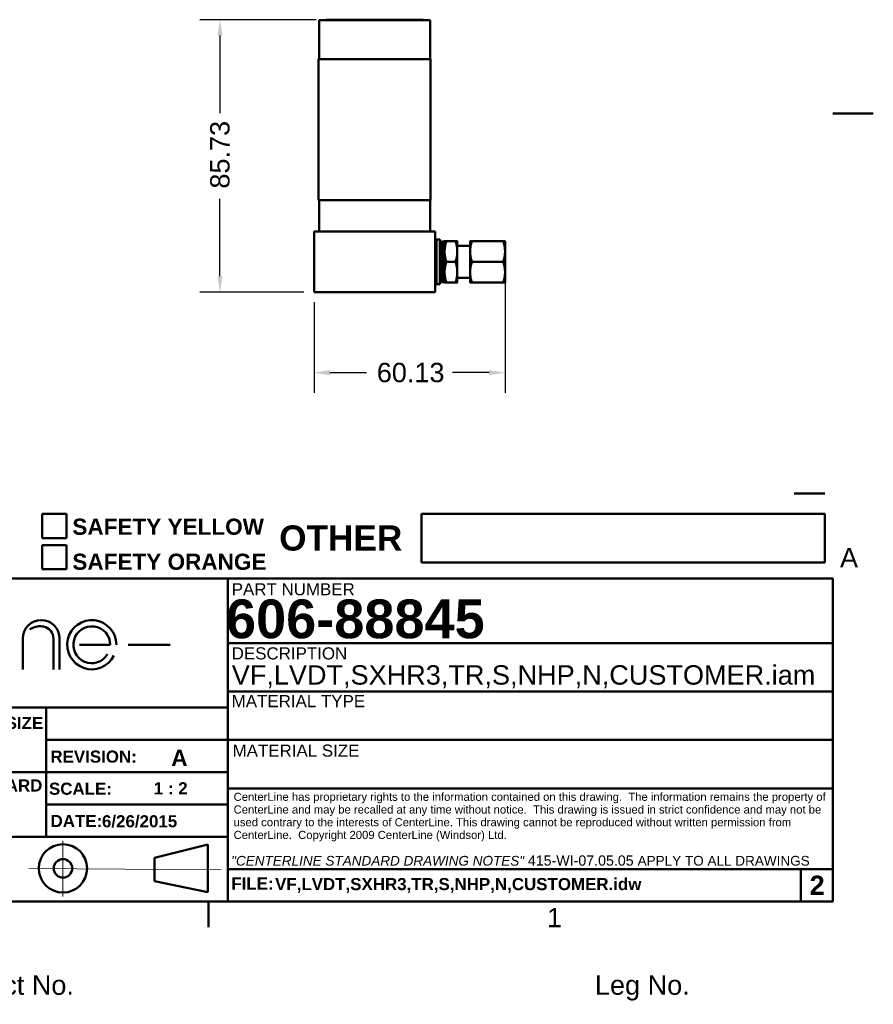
# Model space of a CAD drawing. Header units: millimetres. Extents: x 7 to 857, y -1 to 540.
# Tile 4 of 5: x 588 to 857, y -1 to 309. Entities that reach past the tile are written whole.
import ezdxf
from ezdxf.enums import TextEntityAlignment as Align

# ---------------------------------------------------------------- set-up
doc = ezdxf.new("R2010")
doc.units = ezdxf.units.MM
doc.header["$LTSCALE"] = 2
doc.layers.get('0').update_dxf_attribs({"lineweight": 25})
for name, color, linetype, lineweight in [('Border_0', 7, 'Continuous', 50), ('Border_2', 7, 'Continuous', 50), ('Dimensions(CL)', 7, 'Continuous', 25), ('Sketch Geometry(CL)', 7, 'Continuous', 50), ('Symbols(CL)', 7, 'Continuous', 25), ('Visible Edges(CL)', 7, 'Continuous', 50)]:
    doc.layers.add(name, color=color, linetype=linetype, lineweight=lineweight)
doc.styles.add('ALIGNED-CL', font='arial.ttf')
doc.styles.add('Copy of DEFAULT-CL', font='arial.ttf')
doc.styles.add('DEFAULT-ANSI', font='arial.ttf')
doc.styles.add('Text Style30', font='arialbd.ttf')
doc.styles.add('Text Style31', font='arialbd.ttf')
doc.styles.add('Text Style32', font='arialbd.ttf')
doc.styles.add('Text Style50', font='arialbd.ttf')
doc.styles.add('Text Style56', font='arialbd.ttf')
doc.styles.add('Text Style93', font='arialbd.ttf')
doc.styles.add('Text Style95', font='arialbd.ttf')
doc.dimstyles.new('MM-2PLC-CL', dxfattribs={"dimscale": 2, "dimtxt": 3.048, "dimasz": 2.5, "dimexe": 3.175, "dimexo": 1.5875, "dimgap": 1.6002, "dimtad": 0, "dimtoh": 1, "dimrnd": 1e-08, "dimzin": 0, "dimdsep": 46, "dimtxsty": 'ALIGNED-CL', "dimcen": 0.09, "dimdle": 10, "dimclrd": 7, "dimclre": 7, "dimclrt": 250, "dimadec": 1, "dimazin": 0, "dimtfac": 1, "dimtofl": 0, "dimtmove": 0, "dimatfit": 3, "dimfxl": 0, "dimtolj": 1, "dimtzin": 0, "dimlwd": 25, "dimlwe": 25, "dimarcsym": 0})

# ---------------------------------------------------------------- blocks, each defined once
blk = doc.blocks.new('Borders Default Border')
at = {"layer": 'Border_0'}
blk.add_line((323.85, 15.75), (323.85, 11.68), dxfattribs=at)
at = {"layer": 'Border_0', "flags": 128}
blk.add_lwpolyline([(428.5, 139.7), (422.15, 139.7)], dxfattribs=at)
at = {"layer": 'Border_2', "char_height": 3.05, "attachment_point": 7, "style": 'ALIGNED-CL'}
for s, insert in [('A', (423.26, 68.32)), ('1', (377.13, 11.68))]:
    blk.add_mtext(s, dxfattribs=dict(at, insert=insert))
blk = doc.blocks.new('*D23')
at = {"layer": 'Defpoints', "color": 0, "linetype": 'Continuous'}
for p in [(741.07, 229.52), (680.94, 223.24), (741.07, 197.89)]:
    blk.add_point(p, dxfattribs=at)
at = {"layer": 'Dimensions(CL)', "color": 7, "linetype": 'Continuous', "lineweight": 25}
for p, q in [((741.07, 226.34), (741.07, 191.54)), ((680.94, 220.07), (680.94, 191.54)), ((685.94, 197.89), (697.5, 197.89)), ((736.07, 197.89), (724.51, 197.89))]:
    blk.add_line(p, q, dxfattribs=at)
at = {"layer": 'Dimensions(CL)', "color": 7, "linetype": 'Continuous'}
for points in [[(685.94, 198.72), (685.94, 197.05), (680.94, 197.89)], [(736.07, 198.72), (736.07, 197.05), (741.07, 197.89)]]:
    blk.add_solid(points, dxfattribs=at)
at = {"layer": 'Dimensions(CL)', "color": 250, "linetype": 'Continuous', "lineweight": 25, "insert": (700.7, 197.89), "char_height": 6.096, "attachment_point": 4, "style": 'ALIGNED-CL'}
blk.add_mtext('\\A1;60.13', dxfattribs=at)
blk = doc.blocks.new('*D24')
at = {"layer": 'Defpoints', "color": 0, "linetype": 'Continuous'}
for p in [(684.75, 308.97), (651.34, 223.24), (680.94, 223.24)]:
    blk.add_point(p, dxfattribs=at)
at = {"layer": 'Dimensions(CL)', "color": 7, "linetype": 'Continuous', "lineweight": 25}
for p, q in [((681.58, 308.97), (644.99, 308.97)), ((651.34, 303.97), (651.34, 279.59)), ((651.34, 228.24), (651.34, 252.61)), ((677.77, 223.24), (644.99, 223.24))]:
    blk.add_line(p, q, dxfattribs=at)
at = {"layer": 'Dimensions(CL)', "color": 7, "linetype": 'Continuous'}
for points in [[(650.51, 303.97), (652.17, 303.97), (651.34, 308.97)], [(650.51, 228.24), (652.17, 228.24), (651.34, 223.24)]]:
    blk.add_solid(points, dxfattribs=at)
at = {"layer": 'Dimensions(CL)', "color": 250, "linetype": 'Continuous', "lineweight": 25, "insert": (651.34, 255.81), "char_height": 6.096, "attachment_point": 4, "rotation": 90, "style": 'ALIGNED-CL'}
blk.add_mtext('\\A1;85.73', dxfattribs=at)
blk = doc.blocks.new('Title Blocks CLTB5')
at = {"layer": 'Sketch Geometry(CL)'}
for p, q in [((754.99, 63.55), (758.8, 63.55)), ((754.99, 59.74), (754.99, 63.55)), ((758.8, 63.55), (758.8, 59.74)), ((814.68, 55.93), (814.68, 63.55)), ((814.68, 63.55), (878.18, 63.55)), ((878.18, 63.55), (878.18, 55.93)), ((758.8, 59.74), (754.99, 59.74)), ((754.99, 58.65), (758.8, 58.65)), ((754.99, 54.84), (754.99, 58.65)), ((758.8, 58.65), (758.8, 54.84)), ((878.18, 55.93), (814.68, 55.93)), ((758.8, 54.84), (754.99, 54.84)), ((688.95, 53.39), (784.2, 53.39)), ((784.2, 53.39), (784.2, 33.07)), ((784.2, 53.39), (879.45, 53.39)), ((784.2, 2.59), (784.2, 53.39)), ((784.2, 53.39), (879.45, 53.39)), ((784.2, 48.31), (784.2, 53.39)), ((879.45, 53.39), (879.45, 2.59)), ((784.2, 43.23), (784.2, 48.31)), ((751.93, 43.94), (751.93, 39.1)), ((756.77, 43.94), (756.77, 39.1)), ((757.74, 43.94), (757.74, 39.1)), ((765.22, 42.97), (760.86, 42.97)), ((764.73, 42.97), (765.7, 42.97)), ((768.53, 42.97), (775.14, 42.97)), ((784.2, 38.15), (784.2, 43.23)), ((784.2, 43.23), (879.45, 43.23)), ((784.2, 33.07), (784.2, 38.15)), ((784.2, 35.61), (879.45, 35.61)), ((784.2, 33.07), (688.95, 33.07)), ((755.63, 33.02), (755.63, 12.7)), ((784.2, 17.83), (784.2, 33.07)), ((755.63, 27.99), (784.2, 27.99)), ((784.2, 27.99), (879.45, 27.99)), ((688.95, 22.91), (755.63, 22.91)), ((784.2, 22.91), (755.63, 22.91)), ((879.45, 20.37), (784.2, 20.37)), ((755.63, 17.83), (784.2, 17.83)), ((784.2, 7.67), (784.2, 17.83)), ((688.95, 12.75), (784.2, 12.75)), ((772.65, 9.43), (781.06, 11.55)), ((781.06, 11.55), (781.06, 4.02)), ((772.65, 9.43), (772.65, 5.79)), ((873.1, 7.67), (784.2, 7.67)), ((784.2, 7.67), (879.45, 7.67)), ((784.2, 2.59), (784.2, 7.67)), ((874.37, 7.67), (874.37, 2.59)), ((781.06, 4.02), (772.65, 5.79)), ((657.2, 2.59), (879.45, 2.59))]:
    blk.add_line(p, q, dxfattribs=at)
at = {"layer": 'Sketch Geometry(CL)', "linetype": 'Continuous', "lineweight": 18}
for p, q in [((758.26, 12.1), (758.26, 3.37)), ((752.87, 7.77), (783.17, 7.57))]:
    blk.add_line(p, q, dxfattribs=at)
at = {"layer": 'Sketch Geometry(CL)'}
for radius in [3.8, 1.46]:
    blk.add_circle((758.26, 7.78), radius, dxfattribs=at)
for centre, radius, start, end in [((754.84, 43.94), 2.9, 0, 180), ((762.8, 42.97), 3.87, 0.139, 333.8906), ((752.26, 46.92), 1.72, 297.241, 307.2992), ((754.7, 42.87), 3.01, 79.9532, 117.3654), ((754.84, 43.94), 1.93, 0, 78.8073), ((762.8, 42.97), 2.9, 0, 329.0362)]:
    blk.add_arc(centre, radius, start, end, dxfattribs=at)
at = {"layer": 'Symbols(CL)', "color": 179, "insert": (759.74, 58.77), "char_height": 2.54, "attachment_point": 4, "line_spacing_factor": 1.301315, "style": 'Copy of DEFAULT-CL'}
blk.add_mtext('\\fArial|b1|i0;\\H2.5400;SAFETY YELLOW\\PSAFETY ORANGE', dxfattribs=at)
at = {"layer": 'Symbols(CL)', "color": 179}
for s, insert, char_height, width, attachment_point, style in [('\\fArial|b1|i0;\\H3.9624;OTHER', (801.98, 59.74), 3.9624, 21.4926, 5, 'Copy of DEFAULT-CL'), ('\\fArial|b0|i0;\\H1.9050;PART NUMBER', (784.82, 51.69), 1.905, 32.2291, 4, 'Copy of DEFAULT-CL'), ('\\fArial|b0|i0;\\H1.9050;DESCRIPTION', (784.82, 41.6), 1.905, 30.5124, 4, 'Copy of DEFAULT-CL'), ('\\fArial|b0|i0;\\H1.9050;MATERIAL TYPE', (784.82, 34.1), 1.905, 30.5124, 4, 'Copy of DEFAULT-CL'), ('\\fArial|b1|i0;\\H1.9050;SHEET SIZE', (739.63, 31.62), 1.905, 15.5318, 1, 'DEFAULT-ANSI'), ('\\fArial|b0|i0;\\H1.9050;MATERIAL SIZE', (784.96, 26.3), 1.905, 30.5124, 4, 'Copy of DEFAULT-CL'), ('\\fArial|b1|i0;\\H1.9050;SCALE:', (756.06, 21.27), 1.905, 9.9083, 1, 'DEFAULT-ANSI')]:
    blk.add_mtext(s, dxfattribs=dict(at, insert=insert, char_height=char_height, width=width, attachment_point=attachment_point, style=style))
at = {"layer": 'Symbols(CL)', "color": 179, "char_height": 1.905, "attachment_point": 1, "style": 'DEFAULT-ANSI'}
for s, insert in [('\\fArial|b1|i0;\\H1.9050;REVISION:', (756.28, 26.32)), ('\\fArial|b1|i0;\\H1.9050;STANDARD', (740.09, 21.78)), ('\\fArial|b1|i0;\\H1.9050;DATE:', (756.31, 16.19)), ('\\fArial|b1|i0;\\H1.9050;FILE:', (784.76, 6.35))]:
    blk.add_mtext(s, dxfattribs=dict(at, insert=insert))
at = {"layer": 'Symbols(CL)', "color": 179}
for s, insert, char_height, width, attachment_point, line_spacing_factor, style in [('\\fArial|b0|i0;\\H1.2700;CenterLine has proprietary rights to the information contained on this drawing.  The information remains the property of CenterLine and may be recalled at any time without notice.  This drawing is issued in strict confidence and may not be used contrary to the interests of CenterLine. This drawing cannot be reproduced without written permission from CenterLine.  Copyright 2009 CenterLine (Windsor) Ltd.\\P ', (785.12, 19.68), 1.27, 93.6615, 1, 0.944221, 'DEFAULT-ANSI'), ('{\\f3 of 9 Barcode|b0|i0|c0|p82;\\H1.9987x;\\P\\fArial|b0|i0|c0|p34;\\H0.50033x;Project No. \\H1.99x; }', (749.45, -7.41), 3.05, 80, 5, 0.714187, 'Copy of DEFAULT-CL'), ('{\\f3 of 9 Barcode|b0|i0|c0|p82;\\H1.9987x;\\P\\fArial|b0|i0|c0|p34;\\H0.50033x;Leg No. \\H1.99x; }', (849.45, -7.41), 3.05, 60, 5, 0.714187, 'Copy of DEFAULT-CL')]:
    blk.add_mtext(s, dxfattribs=dict(at, insert=insert, char_height=char_height, width=width, attachment_point=attachment_point, line_spacing_factor=line_spacing_factor, style=style))
at = {"layer": 'Symbols(CL)', "color": 18, "insert": (784.74, 9.82), "char_height": 3.05, "width": 93.7442, "attachment_point": 1, "line_spacing_factor": 0.799373, "style": 'DEFAULT-ANSI'}
blk.add_mtext('{\\fArial|b0|i1|c0|p34;\\H0.49967x;"CENTERLINE STANDARD DRAWING NOTES" \\fArial|b0|i0|c0|p34;\\H1.05x;415-WI-07.05.05 \\H0.95238x;APPLY TO ALL DRAWINGS\\P\\H1.05x; }', dxfattribs=at)
at = {"layer": 'Symbols(CL)', "color": 179}
for tag, p, height, style in [('CATEGORY_001', (873.41, 67.69), 6.1, 'Text Style56'), ('MANAGER_001', (783.92, 43.99), 6.1, 'Text Style56'), ('DESCRIPTION_001', (784.83, 36.7), 3.05, 'DEFAULT-ANSI'), ('STATUS_001', (701.9, 24.64), 3.96, 'Text Style50'), ('SheetSize_001', (745.43, 24.27), 3.96, 'Text Style50'), ('REVISION_NUMBER_001', (775.3, 23.91), 2.54, 'Text Style31'), ('MFG_APPROVED_BY_001', (705.36, 19.28), 1.91, 'Text Style93'), ('Drawing_Scale_001', (772.55, 19.43), 1.91, 'Text Style93'), ('ENG_APPROVED_BY_001', (743.25, 14.21), 3.96, 'Text Style50'), ('AUTHOR_001', (705.36, 14.38), 1.91, 'Text Style93'), ('CREATION_DATE_001', (764.4, 14.24), 1.9, 'Text Style30'), ('CHECKED_BY_001', (660.93, 5.3), 3.2, 'Text Style95'), ('FILENAME_001', (791.65, 4.36), 1.9, 'Text Style30'), ('PTC_WM_ITERATION_001', (875.78, 3.6), 3.05, 'Text Style32')]:
    blk.add_attdef(tag, p, '', height=height, dxfattribs=dict(at, style=style))
at = {"layer": 'Symbols(CL)', "color": 179, "style": 'Text Style32'}
for tag, p in [('MATERIAL', (784.84, 30.45)), ('MaterialSize', (784.84, 22.91))]:
    blk.add_attdef(tag, text='', height=3.05, dxfattribs=at).set_placement(p, align=Align.MIDDLE_LEFT)

msp = doc.modelspace()

# ---------------------------------------------------------------- linework, layer by layer
at = {"layer": 'Visible Edges(CL)'}
for p, q in [((682.529, 308.84), (717.454, 308.84)), ((682.529, 296.584), (682.529, 308.84)), ((684.751, 308.967), (684.624, 308.84)), ((684.751, 308.967), (715.231, 308.967)), ((715.231, 308.967), (715.358, 308.84)), ((717.454, 296.584), (717.454, 308.84)), ((682.402, 296.584), (717.581, 296.584)), ((682.402, 252.134), (682.402, 296.584)), ((717.581, 252.134), (717.581, 296.584)), ((682.402, 252.134), (717.581, 252.134)), ((682.529, 242.292), (682.529, 252.134)), ((717.454, 242.292), (717.454, 252.134)), ((719.041, 242.292), (680.941, 242.292)), ((680.941, 242.292), (680.941, 223.242)), ((719.041, 223.242), (719.041, 242.292)), ((719.041, 237.917), (719.541, 239.767)), ((719.541, 225.767), (719.541, 239.767)), ((719.541, 239.767), (720.541, 239.767)), ((720.541, 225.767), (720.541, 239.767)), ((721.041, 237.917), (720.541, 239.767)), ((721.041, 238.897), (721.261, 239.117)), ((721.041, 226.637), (721.041, 238.897)), ((721.261, 226.417), (721.261, 239.117)), ((721.261, 239.117), (722.041, 239.117)), ((722.041, 236.017), (722.041, 239.267)), ((722.622, 239.267), (725.461, 239.267)), ((726.041, 239.267), (726.041, 236.017)), ((730.071, 236.017), (730.071, 239.267)), ((730.652, 239.267), (740.491, 239.267)), ((741.071, 239.267), (741.071, 236.017)), ((722.041, 229.517), (722.041, 236.017)), ((726.041, 237.767), (730.071, 237.767)), ((726.041, 236.017), (726.041, 229.517)), ((730.071, 229.517), (730.071, 236.017)), ((741.071, 236.017), (741.071, 229.517)), ((722.622, 232.767), (725.461, 232.767)), ((730.652, 232.767), (740.491, 232.767)), ((722.041, 226.267), (722.041, 229.517)), ((726.041, 229.517), (726.041, 226.267)), ((730.071, 226.267), (730.071, 229.517)), ((741.071, 229.517), (741.071, 226.267)), ((719.041, 227.617), (719.541, 225.767)), ((721.041, 227.617), (720.541, 225.767)), ((721.041, 226.637), (721.261, 226.417)), ((721.261, 226.417), (722.041, 226.417)), ((722.622, 226.267), (725.461, 226.267)), ((726.041, 227.767), (730.071, 227.767)), ((730.652, 226.267), (740.491, 226.267)), ((680.941, 223.242), (719.041, 223.242)), ((719.541, 225.767), (720.541, 225.767))]:
    msp.add_line(p, q, dxfattribs=at)
for points, weights in [([(722.041, 236.017), (722.041, 237.525), (722.622, 239.267)], [1, 1.03799156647, 1.00007075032]), ([(722.622, 239.267), (722.041, 239.267), (722.041, 239.267)], [1.00007075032, 1.03799156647, 1]), ([(725.461, 239.267), (726.041, 237.525), (726.041, 236.017)], [1.00007075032, 1.03799156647, 1]), ([(726.041, 239.267), (726.041, 239.267), (725.461, 239.267)], [1, 1.03799156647, 1.00007075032]), ([(730.652, 239.267), (730.071, 239.267), (730.071, 239.267)], [1.00007075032, 1.03799156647, 1]), ([(730.071, 236.017), (730.071, 237.525), (730.652, 239.267)], [1, 1.03799156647, 1.00007075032]), ([(740.491, 239.267), (741.071, 237.525), (741.071, 236.017)], [1.00007075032, 1.03799156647, 1]), ([(741.071, 239.267), (741.071, 239.267), (740.491, 239.267)], [1, 1.03799156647, 1.00007075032]), ([(722.622, 232.767), (722.041, 234.509), (722.041, 236.017)], [1.00007075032, 1.03799156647, 1]), ([(726.041, 236.017), (726.041, 234.509), (725.461, 232.767)], [1, 1.03799156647, 1.00007075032]), ([(730.652, 232.767), (730.071, 234.509), (730.071, 236.017)], [1.00007075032, 1.03799156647, 1]), ([(741.071, 236.017), (741.071, 234.509), (740.491, 232.767)], [1, 1.03799156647, 1.00007075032]), ([(722.041, 229.517), (722.041, 231.025), (722.622, 232.767)], [1, 1.03799156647, 1.00007075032]), ([(725.461, 232.767), (726.041, 231.025), (726.041, 229.517)], [1.00007075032, 1.03799156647, 1]), ([(730.071, 229.517), (730.071, 231.025), (730.652, 232.767)], [1, 1.03799156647, 1.00007075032]), ([(740.491, 232.767), (741.071, 231.025), (741.071, 229.517)], [1.00007075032, 1.03799156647, 1]), ([(722.622, 226.267), (722.041, 228.009), (722.041, 229.517)], [1.00007075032, 1.03799156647, 1]), ([(726.041, 229.517), (726.041, 228.009), (725.461, 226.267)], [1, 1.03799156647, 1.00007075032]), ([(730.652, 226.267), (730.071, 228.009), (730.071, 229.517)], [1.00007075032, 1.03799156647, 1]), ([(741.071, 229.517), (741.071, 228.009), (740.491, 226.267)], [1, 1.03799156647, 1.00007075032]), ([(722.041, 226.267), (722.041, 226.267), (722.622, 226.267)], [1, 1.03799156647, 1.00007075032]), ([(725.461, 226.267), (726.041, 226.267), (726.041, 226.267)], [1.00007075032, 1.03799156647, 1]), ([(730.071, 226.267), (730.071, 226.267), (730.652, 226.267)], [1, 1.03799156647, 1.00007075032]), ([(740.491, 226.267), (741.071, 226.267), (741.071, 226.267)], [1.00007075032, 1.03799156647, 1])]:
    msp.add_rational_spline(points, weights, degree=2, dxfattribs=at)

# ---------------------------------------------------------------- block references
at = {"xscale": 2, "yscale": 2, "zscale": 2}
msp.add_blockref('Borders Default Border', (0, 0), dxfattribs=at)
ref = msp.add_blockref('Title Blocks CLTB5', (-914.61, 26.322), dxfattribs=dict(xscale=2, yscale=2, zscale=2))
ref.add_attrib('CREATION_DATE_001', '6/26/2015', (614.193, 54.806), dxfattribs={"layer": 'Symbols(CL)', "color": 179, "height": 3.81, "style": 'Text Style30'})
ref.add_attrib('REVISION_NUMBER_001', 'A', (635.998, 74.146), dxfattribs={"layer": 'Symbols(CL)', "color": 179, "height": 5.08, "style": 'Text Style31'})
ref.add_attrib('DESCRIPTION_001', 'VF,LVDT,SXHR3,TR,S,NHP,N,CUSTOMER.iam', (655.046, 99.713), dxfattribs={"layer": 'Symbols(CL)', "color": 179, "height": 6.1, "style": 'DEFAULT-ANSI'})
ref.add_attrib('FILENAME_001', 'VF,LVDT,SXHR3,TR,S,NHP,N,CUSTOMER.idw', (668.686, 35.036), dxfattribs={"layer": 'Symbols(CL)', "color": 179, "height": 3.81, "style": 'Text Style30'})
ref.add_attrib('MANAGER_001', '606-88845', (653.227, 114.311), dxfattribs={"layer": 'Symbols(CL)', "color": 179, "height": 12.192, "style": 'Text Style56'})
ref.add_attrib('CATEGORY_001', '_', (832.2, 161.704), dxfattribs={"layer": 'Symbols(CL)', "color": 179, "height": 12.192, "style": 'Text Style56'})
ref.add_attrib('Drawing_Scale_001', '1 : 2', (630.496, 65.181), dxfattribs={"layer": 'Symbols(CL)', "color": 179, "height": 3.82, "style": 'Text Style93'})
ref.add_attrib('PTC_WM_ITERATION_001', '2', (836.956, 33.516), dxfattribs={"layer": 'Symbols(CL)', "color": 179, "height": 6.096, "style": 'Text Style32'})

# ---------------------------------------------------------------- dimensions: what is measured, and where the dimension line sits
at = {"layer": 'Dimensions(CL)', "color": 7, "linetype": 'Continuous', "lineweight": 25}
for base, p1, p2, angle, picture, middle in [((651.339108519, 223.241966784), (684.751483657, 308.966966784), (680.941483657, 223.241966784), 90, '*D24', (651.339108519, 266.104466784)), ((741.071, 197.888), (680.941, 223.242), (741.071, 229.517), 180, '*D23', (711.006, 197.888))]:
    dim = msp.add_linear_dim(base=base, p1=p1, p2=p2, angle=angle, dimstyle='MM-2PLC-CL', override={"dimtoh": 0, "dimdec": 2, "dimtp": 0, "dimtm": 0, "dimtdec": 2, "dimatfit": 1}, dxfattribs=at)
    dim.commit()
    dim.dimension.update_dxf_attribs({"geometry": picture, "text_midpoint": middle, "dimtype": 160})

doc.saveas('drawing.dxf')
